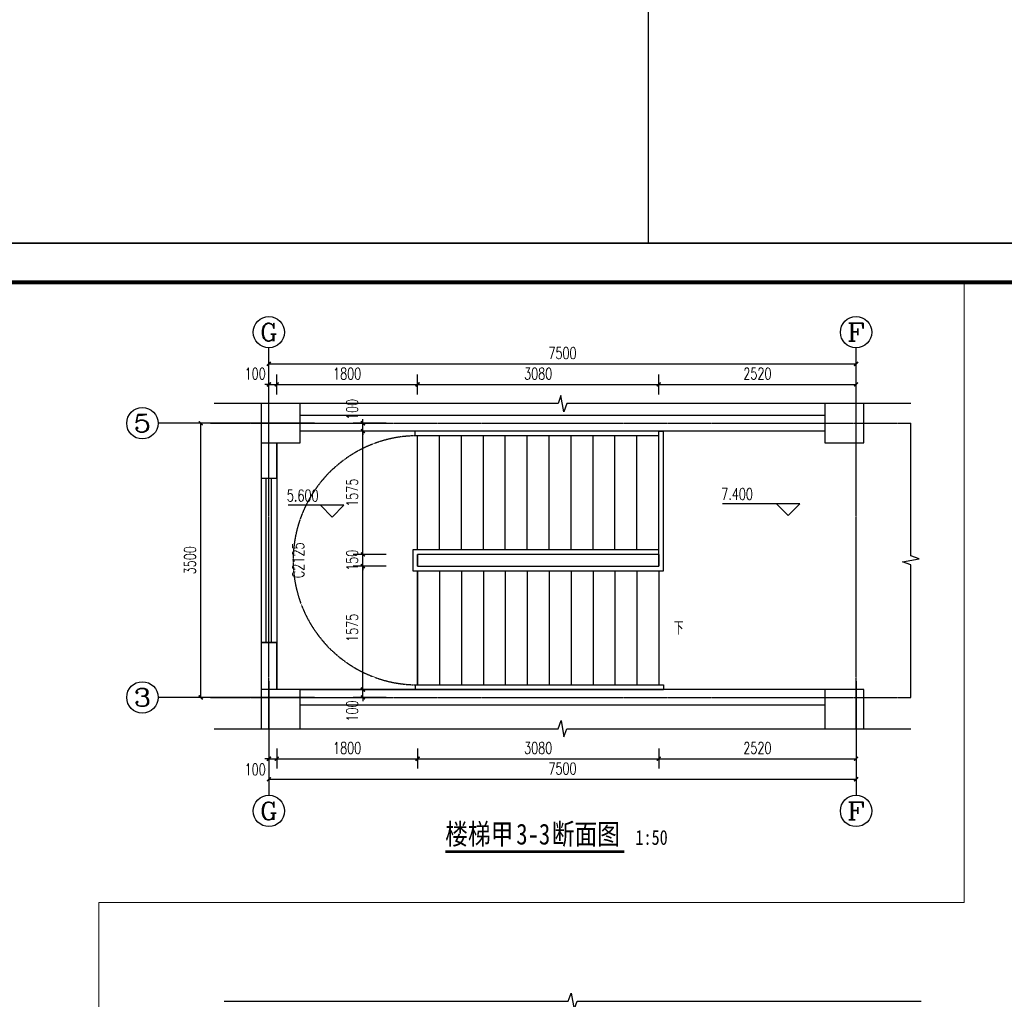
# Model space of a CAD drawing. Header units: inches. Extents: x 224620 to 3435104, y 247406 to 993300.
# Tile 23 of 110: x 263385 to 275962, y 302862 to 315369. Entities that reach past the tile are written whole.
import ezdxf
from ezdxf.enums import TextEntityAlignment as Align

# ---------------------------------------------------------------- set-up
doc = ezdxf.new("R2010")
doc.units = ezdxf.units.IN
doc.header["$MEASUREMENT"] = 0
doc.linetypes.add('__DASH', pattern=[0.35, 0.25, -0.1])
doc.linetypes.add('CENTER', pattern=[2, 1.25, -0.25, 0.25, -0.25])
for name, color, linetype in [('AXIS', 3, 'Continuous'), ('AXIS_TEXT', 7, 'Continuous'), ('COLUMN', 9, 'Continuous'), ('DIM_ELEV', 3, 'Continuous'), ('DIM_SYMB', 3, 'Continuous'), ('DOOR_FIRE', 134, 'Continuous'), ('DOTE', 1, 'CENTER'), ('PUB_DIM', 3, 'Continuous'), ('PUB_TEXT', 7, 'Continuous'), ('PUB_TITLE', 4, 'Continuous'), ('STAIR', 3, 'Continuous'), ('WALL', 2, 'Continuous'), ('WINDOW', 4, 'Continuous'), ('WINDOW_TEXT', 7, 'Continuous')]:
    doc.layers.add(name, color=color, linetype=linetype)
doc.layers.add('说明', color=211, linetype='Continuous', lineweight=25)
doc.styles.add('_TCH_AXIS', font='COMPLEX', dxfattribs={"bigfont": 'GBCBIG'})
doc.styles.add('_TCH_DIM', font='SIMPLEX', dxfattribs={"bigfont": 'GBCBIG'})
doc.styles.add('_TCH_DIM_T3', font='SIMPLEX', dxfattribs={"width": 0.705882, "bigfont": 'GBCBIG'})
doc.styles.add('_TCH_WINDOW', font='SIMPLEX', dxfattribs={"height": 3.5, "bigfont": 'GBCBIG'})
doc.styles.add('宋体', font='txt', dxfattribs={"width": 0.8})
doc.dimstyles.new('_TCH_ARCH&&50', dxfattribs={"dimtxt": 148.75, "dimasz": 50, "dimexe": 125, "dimexo": 150, "dimgap": 63.125, "dimtad": 1, "dimdec": 0, "dimzin": 0, "dimdsep": 46, "dimtxsty": '_TCH_DIM_T3', "dimblk": 'ARCHTICK', "dimcen": 0.09, "dimclrt": 7, "dimazin": 2, "dimtfac": 1, "dimtdec": 0, "dimtix": 1, "dimtmove": 2, "dimatfit": 3, "dimfxl": 1, "dimtolj": 1, "dimtzin": 0, "dimarcsym": 0})

# ---------------------------------------------------------------- blocks, each defined once
blk = doc.blocks.new('wrtgtg')
at = {"layer": 'PUB_TITLE'}
blk.add_line((-75296, 53559), (8804, 53559), dxfattribs=at)
blk.add_lwpolyline([(-75296, -5841), (8804, -5841), (8804, 53559), (-75296, 53559)], close=True, dxfattribs=at)
at = {"layer": 'PUB_TITLE', "const_width": 100}
blk.add_lwpolyline([(-72796, -4841), (7804, -4841), (7804, 52559), (-72796, 52559)], close=True, dxfattribs=at)
blk = doc.blocks.new('_ArchTick')
at = {"color": 0, "linetype": 'ByBlock', "const_width": 0.4}
blk.add_lwpolyline([(-0.5, -0.5), (0.5, 0.5)], dxfattribs=at)
blk = doc.blocks.new('*D186')
at = {"layer": 'Defpoints', "color": 0}
for p in [(267769, 306817), (268218, 306817), (268218, 306717)]:
    blk.add_point(p, dxfattribs=at)
at = {"layer": 'PUB_DIM', "color": 0, "lineweight": -2}
for p, q in [((267769, 306817), (267769, 306867)), ((268068, 306817), (267644, 306817)), ((267769, 306717), (267769, 306817)), ((268068, 306717), (267644, 306717)), ((267769, 306717), (267769, 306667))]:
    blk.add_line(p, q, dxfattribs=at)
at = {"layer": 'PUB_DIM', "color": 0, "lineweight": -2, "xscale": 50, "yscale": 50, "zscale": 50}
for p, rotation in [((267769, 306817), 270), ((267769, 306717), 90)]:
    blk.add_blockref('_ArchTick', p, dxfattribs=dict(at, rotation=rotation))
at = {"layer": 'PUB_DIM', "color": 7, "insert": (267632, 306542), "char_height": 148.8, "attachment_point": 5, "rotation": 90, "style": '_TCH_DIM_T3'}
blk.add_mtext('\\A1;100', dxfattribs=at)
blk = doc.blocks.new('*D187')
at = {"layer": 'Defpoints', "color": 0}
for p in [(267769, 308392), (268218, 308392), (268218, 306817)]:
    blk.add_point(p, dxfattribs=at)
at = {"layer": 'PUB_DIM', "color": 0, "lineweight": -2}
for p, q in [((268068, 308392), (267644, 308392)), ((267769, 306817), (267769, 308392)), ((268068, 306817), (267644, 306817))]:
    blk.add_line(p, q, dxfattribs=at)
at = {"layer": 'PUB_DIM', "color": 0, "lineweight": -2, "xscale": 50, "yscale": 50, "zscale": 50}
for p, rotation in [((267769, 308392), 90), ((267769, 306817), 270)]:
    blk.add_blockref('_ArchTick', p, dxfattribs=dict(at, rotation=rotation))
at = {"layer": 'PUB_DIM', "color": 7, "insert": (267632, 307604), "char_height": 148.8, "attachment_point": 5, "rotation": 90, "style": '_TCH_DIM_T3'}
blk.add_mtext('\\A1;1575', dxfattribs=at)
blk = doc.blocks.new('*D188')
at = {"layer": 'Defpoints', "color": 0}
for p in [(267769, 308542), (268218, 308542), (268218, 308392)]:
    blk.add_point(p, dxfattribs=at)
at = {"layer": 'PUB_DIM', "color": 0, "lineweight": -2}
for p, q in [((268068, 308542), (267644, 308542)), ((267769, 308542), (267769, 308592)), ((267769, 308392), (267769, 308542)), ((268068, 308392), (267644, 308392)), ((267769, 308392), (267769, 308342))]:
    blk.add_line(p, q, dxfattribs=at)
at = {"layer": 'PUB_DIM', "color": 0, "lineweight": -2, "xscale": 50, "yscale": 50, "zscale": 50}
for p, rotation in [((267769, 308542), 270), ((267769, 308392), 90)]:
    blk.add_blockref('_ArchTick', p, dxfattribs=dict(at, rotation=rotation))
at = {"layer": 'PUB_DIM', "color": 7, "insert": (267632, 308467), "char_height": 148.8, "attachment_point": 5, "rotation": 90, "style": '_TCH_DIM_T3'}
blk.add_mtext('\\A1;150', dxfattribs=at)
blk = doc.blocks.new('*D189')
at = {"layer": 'Defpoints', "color": 0}
for p in [(267769, 310117), (268218, 310117), (268218, 308542)]:
    blk.add_point(p, dxfattribs=at)
at = {"layer": 'PUB_DIM', "color": 0, "lineweight": -2}
for p, q in [((268068, 310117), (267644, 310117)), ((267769, 308542), (267769, 310117)), ((268068, 308542), (267644, 308542))]:
    blk.add_line(p, q, dxfattribs=at)
at = {"layer": 'PUB_DIM', "color": 0, "lineweight": -2, "xscale": 50, "yscale": 50, "zscale": 50}
for p, rotation in [((267769, 310117), 90), ((267769, 308542), 270)]:
    blk.add_blockref('_ArchTick', p, dxfattribs=dict(at, rotation=rotation))
at = {"layer": 'PUB_DIM', "color": 7, "insert": (267632, 309329), "char_height": 148.8, "attachment_point": 5, "rotation": 90, "style": '_TCH_DIM_T3'}
blk.add_mtext('\\A1;1575', dxfattribs=at)
blk = doc.blocks.new('*D190')
at = {"layer": 'Defpoints', "color": 0}
for p in [(267769, 310217), (268218, 310217), (268218, 310117)]:
    blk.add_point(p, dxfattribs=at)
at = {"layer": 'PUB_DIM', "color": 0, "lineweight": -2}
for p, q in [((267769, 310217), (267769, 310267)), ((268068, 310217), (267644, 310217)), ((267769, 310117), (267769, 310217)), ((268068, 310117), (267644, 310117)), ((267769, 310117), (267769, 310067))]:
    blk.add_line(p, q, dxfattribs=at)
at = {"layer": 'PUB_DIM', "color": 0, "lineweight": -2, "xscale": 50, "yscale": 50, "zscale": 50}
for p, rotation in [((267769, 310217), 270), ((267769, 310117), 90)]:
    blk.add_blockref('_ArchTick', p, dxfattribs=dict(at, rotation=rotation))
at = {"layer": 'PUB_DIM', "color": 7, "insert": (267632, 310392), "char_height": 148.8, "attachment_point": 5, "rotation": 90, "style": '_TCH_DIM_T3'}
blk.add_mtext('\\A1;100', dxfattribs=at)
blk = doc.blocks.new('*D191')
at = {"layer": 'Defpoints', "color": 0}
for p in [(266568, 306212), (266668, 306212), (266668, 305933)]:
    blk.add_point(p, dxfattribs=at)
at = {"layer": 'PUB_DIM', "color": 0, "lineweight": -2}
for p, q in [((266568, 306062), (266568, 305808)), ((266668, 306062), (266668, 305808)), ((266568, 305933), (266518, 305933)), ((266568, 305933), (266668, 305933)), ((266668, 305933), (266718, 305933))]:
    blk.add_line(p, q, dxfattribs=at)
at = {"layer": 'PUB_DIM', "color": 0, "lineweight": -2, "xscale": 50, "yscale": 50, "zscale": 50}
blk.add_blockref('_ArchTick', (266568, 305933), dxfattribs=at)
at = {"layer": 'PUB_DIM', "color": 0, "lineweight": -2, "xscale": 50, "yscale": 50, "zscale": 50, "rotation": 180}
blk.add_blockref('_ArchTick', (266668, 305933), dxfattribs=at)
at = {"layer": 'PUB_DIM', "color": 7, "insert": (266393, 305796), "char_height": 148.8, "attachment_point": 5, "style": '_TCH_DIM_T3'}
blk.add_mtext('\\A1;100', dxfattribs=at)
blk = doc.blocks.new('*D192')
at = {"layer": 'Defpoints', "color": 0}
for p in [(266668, 306212), (268468, 306212), (268468, 305933)]:
    blk.add_point(p, dxfattribs=at)
at = {"layer": 'PUB_DIM', "color": 0, "lineweight": -2}
for p, q in [((266668, 306062), (266668, 305808)), ((268468, 306062), (268468, 305808)), ((266668, 305933), (268468, 305933))]:
    blk.add_line(p, q, dxfattribs=at)
at = {"layer": 'PUB_DIM', "color": 0, "lineweight": -2, "xscale": 50, "yscale": 50, "zscale": 50, "rotation": 180}
blk.add_blockref('_ArchTick', (266668, 305933), dxfattribs=at)
at = {"layer": 'PUB_DIM', "color": 0, "lineweight": -2, "xscale": 50, "yscale": 50, "zscale": 50}
blk.add_blockref('_ArchTick', (268468, 305933), dxfattribs=at)
at = {"layer": 'PUB_DIM', "color": 7, "insert": (267568, 306071), "char_height": 148.8, "attachment_point": 5, "style": '_TCH_DIM_T3'}
blk.add_mtext('\\A1;1800', dxfattribs=at)
blk = doc.blocks.new('*D193')
at = {"layer": 'Defpoints', "color": 0}
for p in [(268468, 306212), (271548, 306212), (271548, 305933)]:
    blk.add_point(p, dxfattribs=at)
at = {"layer": 'PUB_DIM', "color": 0, "lineweight": -2}
for p, q in [((268468, 306062), (268468, 305808)), ((271548, 306062), (271548, 305808)), ((268468, 305933), (271548, 305933))]:
    blk.add_line(p, q, dxfattribs=at)
at = {"layer": 'PUB_DIM', "color": 0, "lineweight": -2, "xscale": 50, "yscale": 50, "zscale": 50, "rotation": 180}
blk.add_blockref('_ArchTick', (268468, 305933), dxfattribs=at)
at = {"layer": 'PUB_DIM', "color": 0, "lineweight": -2, "xscale": 50, "yscale": 50, "zscale": 50}
blk.add_blockref('_ArchTick', (271548, 305933), dxfattribs=at)
at = {"layer": 'PUB_DIM', "color": 7, "insert": (270008, 306071), "char_height": 148.8, "attachment_point": 5, "style": '_TCH_DIM_T3'}
blk.add_mtext('\\A1;3080', dxfattribs=at)
blk = doc.blocks.new('*D194')
at = {"layer": 'Defpoints', "color": 0}
for p in [(271548, 306212), (274068, 306212), (274068, 305933)]:
    blk.add_point(p, dxfattribs=at)
at = {"layer": 'PUB_DIM', "color": 0, "lineweight": -2}
for p, q in [((271548, 306062), (271548, 305808)), ((274068, 306062), (274068, 305808)), ((271548, 305933), (274068, 305933))]:
    blk.add_line(p, q, dxfattribs=at)
at = {"layer": 'PUB_DIM', "color": 0, "lineweight": -2, "xscale": 50, "yscale": 50, "zscale": 50, "rotation": 180}
blk.add_blockref('_ArchTick', (271548, 305933), dxfattribs=at)
at = {"layer": 'PUB_DIM', "color": 0, "lineweight": -2, "xscale": 50, "yscale": 50, "zscale": 50}
blk.add_blockref('_ArchTick', (274068, 305933), dxfattribs=at)
at = {"layer": 'PUB_DIM', "color": 7, "insert": (272808, 306071), "char_height": 148.8, "attachment_point": 5, "style": '_TCH_DIM_T3'}
blk.add_mtext('\\A1;2520', dxfattribs=at)
blk = doc.blocks.new('*D195')
at = {"layer": 'Defpoints', "color": 0}
for p in [(266568, 305950), (274068, 305950), (274068, 305671)]:
    blk.add_point(p, dxfattribs=at)
at = {"layer": 'PUB_DIM', "color": 0, "lineweight": -2}
for p, q in [((266568, 305800), (266568, 305546)), ((274068, 305800), (274068, 305546)), ((266568, 305671), (274068, 305671))]:
    blk.add_line(p, q, dxfattribs=at)
at = {"layer": 'PUB_DIM', "color": 0, "lineweight": -2, "xscale": 50, "yscale": 50, "zscale": 50, "rotation": 180}
blk.add_blockref('_ArchTick', (266568, 305671), dxfattribs=at)
at = {"layer": 'PUB_DIM', "color": 0, "lineweight": -2, "xscale": 50, "yscale": 50, "zscale": 50}
blk.add_blockref('_ArchTick', (274068, 305671), dxfattribs=at)
at = {"layer": 'PUB_DIM', "color": 7, "insert": (270318, 305808), "char_height": 148.8, "attachment_point": 5, "style": '_TCH_DIM_T3'}
blk.add_mtext('\\A1;7500', dxfattribs=at)
blk = doc.blocks.new('*D196')
at = {"layer": 'Defpoints', "color": 0}
for p in [(266668, 310712), (266568, 310433), (266668, 310433)]:
    blk.add_point(p, dxfattribs=at)
at = {"layer": 'PUB_DIM', "color": 0, "lineweight": -2}
for p, q in [((266568, 310583), (266568, 310837)), ((266668, 310583), (266668, 310837)), ((266568, 310712), (266518, 310712)), ((266568, 310712), (266668, 310712)), ((266668, 310712), (266718, 310712))]:
    blk.add_line(p, q, dxfattribs=at)
at = {"layer": 'PUB_DIM', "color": 0, "lineweight": -2, "xscale": 50, "yscale": 50, "zscale": 50}
blk.add_blockref('_ArchTick', (266568, 310712), dxfattribs=at)
at = {"layer": 'PUB_DIM', "color": 0, "lineweight": -2, "xscale": 50, "yscale": 50, "zscale": 50, "rotation": 180}
blk.add_blockref('_ArchTick', (266668, 310712), dxfattribs=at)
at = {"layer": 'PUB_DIM', "color": 7, "insert": (266393, 310850), "char_height": 148.8, "attachment_point": 5, "style": '_TCH_DIM_T3'}
blk.add_mtext('\\A1;100', dxfattribs=at)
blk = doc.blocks.new('*D197')
at = {"layer": 'Defpoints', "color": 0}
for p in [(268468, 310712), (266668, 310433), (268468, 310433)]:
    blk.add_point(p, dxfattribs=at)
at = {"layer": 'PUB_DIM', "color": 0, "lineweight": -2}
for p, q in [((266668, 310583), (266668, 310837)), ((268468, 310583), (268468, 310837)), ((266668, 310712), (268468, 310712))]:
    blk.add_line(p, q, dxfattribs=at)
at = {"layer": 'PUB_DIM', "color": 0, "lineweight": -2, "xscale": 50, "yscale": 50, "zscale": 50, "rotation": 180}
blk.add_blockref('_ArchTick', (266668, 310712), dxfattribs=at)
at = {"layer": 'PUB_DIM', "color": 0, "lineweight": -2, "xscale": 50, "yscale": 50, "zscale": 50}
blk.add_blockref('_ArchTick', (268468, 310712), dxfattribs=at)
at = {"layer": 'PUB_DIM', "color": 7, "insert": (267568, 310850), "char_height": 148.8, "attachment_point": 5, "style": '_TCH_DIM_T3'}
blk.add_mtext('\\A1;1800', dxfattribs=at)
blk = doc.blocks.new('*D198')
at = {"layer": 'Defpoints', "color": 0}
for p in [(271548, 310712), (268468, 310433), (271548, 310433)]:
    blk.add_point(p, dxfattribs=at)
at = {"layer": 'PUB_DIM', "color": 0, "lineweight": -2}
for p, q in [((268468, 310583), (268468, 310837)), ((271548, 310583), (271548, 310837)), ((268468, 310712), (271548, 310712))]:
    blk.add_line(p, q, dxfattribs=at)
at = {"layer": 'PUB_DIM', "color": 0, "lineweight": -2, "xscale": 50, "yscale": 50, "zscale": 50, "rotation": 180}
blk.add_blockref('_ArchTick', (268468, 310712), dxfattribs=at)
at = {"layer": 'PUB_DIM', "color": 0, "lineweight": -2, "xscale": 50, "yscale": 50, "zscale": 50}
blk.add_blockref('_ArchTick', (271548, 310712), dxfattribs=at)
at = {"layer": 'PUB_DIM', "color": 7, "insert": (270008, 310850), "char_height": 148.8, "attachment_point": 5, "style": '_TCH_DIM_T3'}
blk.add_mtext('\\A1;3080', dxfattribs=at)
blk = doc.blocks.new('*D199')
at = {"layer": 'Defpoints', "color": 0}
for p in [(274068, 310712), (271548, 310433), (274068, 310433)]:
    blk.add_point(p, dxfattribs=at)
at = {"layer": 'PUB_DIM', "color": 0, "lineweight": -2}
for p, q in [((271548, 310583), (271548, 310837)), ((274068, 310583), (274068, 310837)), ((271548, 310712), (274068, 310712))]:
    blk.add_line(p, q, dxfattribs=at)
at = {"layer": 'PUB_DIM', "color": 0, "lineweight": -2, "xscale": 50, "yscale": 50, "zscale": 50, "rotation": 180}
blk.add_blockref('_ArchTick', (271548, 310712), dxfattribs=at)
at = {"layer": 'PUB_DIM', "color": 0, "lineweight": -2, "xscale": 50, "yscale": 50, "zscale": 50}
blk.add_blockref('_ArchTick', (274068, 310712), dxfattribs=at)
at = {"layer": 'PUB_DIM', "color": 7, "insert": (272808, 310850), "char_height": 148.8, "attachment_point": 5, "style": '_TCH_DIM_T3'}
blk.add_mtext('\\A1;2520', dxfattribs=at)
blk = doc.blocks.new('*D200')
at = {"layer": 'Defpoints', "color": 0}
for p in [(274068, 310975), (266568, 310696), (274068, 310696)]:
    blk.add_point(p, dxfattribs=at)
at = {"layer": 'PUB_DIM', "color": 0, "lineweight": -2}
for p, q in [((266568, 310846), (266568, 311100)), ((274068, 310846), (274068, 311100)), ((266568, 310975), (274068, 310975))]:
    blk.add_line(p, q, dxfattribs=at)
at = {"layer": 'PUB_DIM', "color": 0, "lineweight": -2, "xscale": 50, "yscale": 50, "zscale": 50, "rotation": 180}
blk.add_blockref('_ArchTick', (266568, 310975), dxfattribs=at)
at = {"layer": 'PUB_DIM', "color": 0, "lineweight": -2, "xscale": 50, "yscale": 50, "zscale": 50}
blk.add_blockref('_ArchTick', (274068, 310975), dxfattribs=at)
at = {"layer": 'PUB_DIM', "color": 7, "insert": (270318, 311112), "char_height": 148.8, "attachment_point": 5, "style": '_TCH_DIM_T3'}
blk.add_mtext('\\A1;7500', dxfattribs=at)
blk = doc.blocks.new('*D201')
at = {"layer": 'AXIS', "color": 0, "lineweight": -2}
for p, q in [((266144, 310217), (265573, 310217)), ((265698, 306717), (265698, 310217)), ((266144, 306717), (265573, 306717))]:
    blk.add_line(p, q, dxfattribs=at)
at = {"layer": 'Defpoints', "color": 0}
for p in [(265698, 310217), (266294, 310217), (266294, 306717)]:
    blk.add_point(p, dxfattribs=at)
at = {"layer": 'AXIS', "color": 0, "lineweight": -2, "xscale": 50, "yscale": 50, "zscale": 50}
for p, rotation in [((265698, 310217), 90), ((265698, 306717), 270)]:
    blk.add_blockref('_ArchTick', p, dxfattribs=dict(at, rotation=rotation))
at = {"layer": 'AXIS', "color": 7, "insert": (265561, 308467), "char_height": 148.8, "attachment_point": 5, "rotation": 90, "style": '_TCH_DIM_T3'}
blk.add_mtext('\\A1;3500', dxfattribs=at)
blk = doc.blocks.new('$TCHSYS$WIN2D')
for p, q in [((-0.5, 0.5), (0.5, 0.5)), ((-0.5, 0.5), (-0.5, -0.5)), ((0.5, 0.5), (0.5, -0.5)), ((0.5, 0.1667), (-0.5, 0.1667)), ((0.5, -0.1667), (-0.5, -0.1667)), ((-0.5, -0.5), (0.5, -0.5))]:
    blk.add_line(p, q)

msp = doc.modelspace()

# ---------------------------------------------------------------- linework, layer by layer
msp.add_lwpolyline([(250809, 312514.3), (271417.2, 312514.3), (271417.2, 318222.9), (250809, 318222.9)], close=True)
at = {"layer": 'AXIS'}
for p, q in [((266568.2, 309720.9), (266568.2, 311179.2)), ((274068.2, 309720.9), (274068.2, 311179.2)), ((267152.5, 310216.6), (265152.5, 310216.6)), ((266568.2, 306924.6), (266568.2, 305466.3)), ((274068.2, 306924.6), (274068.2, 305466.3)), ((267152.5, 306716.6), (265152.5, 306716.6))]:
    msp.add_line(p, q, dxfattribs=at)
for centre in [(266568.2, 311379.2), (274068.2, 311379.2), (264952.5, 310216.6), (264952.5, 306716.6), (266568.2, 305266.3), (274068.2, 305266.3)]:
    msp.add_circle(centre, 200, dxfattribs=at)
at = {"layer": 'COLUMN'}
for p, q in [((266968.2, 310466.6), (266468.2, 310466.6)), ((266468.2, 310466.6), (266468.2, 309966.6)), ((266968.2, 309966.6), (266968.2, 310466.6)), ((274168.2, 310466.6), (273668.2, 310466.6)), ((273668.2, 310466.6), (273668.2, 309966.6)), ((274168.2, 309966.6), (274168.2, 310466.6)), ((266468.2, 309966.6), (266968.2, 309966.6)), ((273668.2, 309966.6), (274168.2, 309966.6)), ((266968.2, 306816.6), (266468.2, 306816.6)), ((266468.2, 306816.6), (266468.2, 306316.6)), ((266968.2, 306316.6), (266968.2, 306816.6)), ((274168.2, 306816.6), (273668.2, 306816.6)), ((273668.2, 306816.6), (273668.2, 306316.6)), ((274168.2, 306316.6), (274168.2, 306816.6)), ((266468.2, 306316.6), (266968.2, 306316.6)), ((273668.2, 306316.6), (274168.2, 306316.6))]:
    msp.add_line(p, q, dxfattribs=at)
at = {"layer": 'DIM_ELEV'}
for p, q in [((267526.7, 309169.3), (266812.8, 309169.3)), ((267376.7, 309019.3), (267226.7, 309169.3)), ((267376.7, 309019.3), (267526.7, 309169.3)), ((273350.5, 309189.3), (272361, 309189.3)), ((273200.5, 309039.3), (273050.5, 309189.3)), ((273200.5, 309039.3), (273350.5, 309189.3))]:
    msp.add_line(p, q, dxfattribs=at)
at = {"layer": 'DIM_SYMB'}
for points in [[(274768.2, 310466.6), (270374.4, 310466.6), (270336.2, 310361.6), (270299.2, 310571.6), (270261.9, 310466.6), (265868.2, 310466.6)], [(274768.2, 306716.6), (274768.2, 308410.3), (274663.2, 308448.6), (274873.2, 308485.6), (274768.2, 308522.8), (274768.2, 310216.6)], [(265868.2, 306316.6), (270261.9, 306316.6), (270300.1, 306421.6), (270337.2, 306211.6), (270374.4, 306316.6), (274768.2, 306316.6)], [(265997.6, 302837), (270391.4, 302837), (270429.6, 302942), (270466.6, 302732), (270503.9, 302837), (274897.6, 302837)]]:
    msp.add_lwpolyline(points, dxfattribs=at)
msp.add_lwpolyline([(271688.2, 307604.1, 0, 0, 0), (267568.2, 307604.1, 0, 0, 0), (267568.2, 309329.1, 0, 0, 0), (271258.2, 309329.1, 40, 0, 0), (271408.2, 309329.1, 0, 0, 0)], format="xyseb", dxfattribs=at)
at = {"layer": 'DIM_SYMB', "const_width": 35}
msp.add_lwpolyline([(268820.8, 304747.6), (271109.5, 304747.6)], dxfattribs=at)
at = {"layer": 'DOOR_FIRE', "linetype": '__DASH'}
msp.add_arc((268468.2, 308466.6), 1590, 90, 270, dxfattribs=at)
at = {"layer": 'DOTE'}
for p, q in [((266568.2, 306316.6), (266568.2, 310316.6)), ((274068.2, 306316.6), (274068.2, 310316.6)), ((265822, 310216.6), (274768.2, 310216.6)), ((265822, 306716.6), (274768.2, 306716.6))]:
    msp.add_line(p, q, dxfattribs=at)
at = {"layer": 'STAIR'}
for p, q in [((268438.2, 310116.6), (266968.2, 310116.6)), ((271548.2, 310116.6), (268438.2, 310116.6)), ((268438.2, 310056.6), (268438.2, 310116.6)), ((268468.2, 310116.6), (268438.2, 310116.6)), ((271548.2, 310056.6), (268438.2, 310056.6)), ((271548.2, 310116.6), (268468.2, 310116.6)), ((268468.2, 308601.6), (268468.2, 310056.6)), ((268468.2, 308601.6), (268468.2, 310056.6)), ((268748.2, 308601.6), (268748.2, 310056.6)), ((269028.2, 308601.6), (269028.2, 310056.6)), ((269308.2, 308601.6), (269308.2, 310056.6)), ((269588.2, 308601.6), (269588.2, 310056.6)), ((269868.2, 308601.6), (269868.2, 310056.6)), ((270148.2, 308601.6), (270148.2, 310056.6)), ((270428.2, 308601.6), (270428.2, 310056.6)), ((270708.2, 308601.6), (270708.2, 310056.6)), ((270988.2, 308601.6), (270988.2, 310056.6)), ((271268.2, 308601.6), (271268.2, 310056.6)), ((271548.2, 310056.6), (271548.2, 310116.6)), ((271548.2, 308391.6), (271548.2, 310116.6)), ((271548.2, 310116.6), (271608.2, 310116.6)), ((271548.2, 310056.6), (271548.2, 310116.6)), ((271548.2, 308601.6), (271548.2, 310056.6)), ((271608.2, 308331.6), (271608.2, 310116.6)), ((266668.2, 309966.6), (266668.2, 306816.6)), ((271548.2, 308601.6), (268408.2, 308601.6)), ((268408.2, 308601.6), (268408.2, 308331.6)), ((271548.2, 308541.6), (268468.2, 308541.6)), ((271548.2, 308541.6), (268468.2, 308541.6)), ((268468.2, 308541.6), (268468.2, 308391.6)), ((268468.2, 308391.6), (268468.2, 308541.6)), ((271548.2, 308541.6), (271548.2, 308601.6)), ((271548.2, 308541.6), (271548.2, 308601.6)), ((271548.2, 308541.6), (271548.2, 308391.6)), ((268468.2, 308391.6), (271548.2, 308391.6)), ((268468.2, 308391.6), (271548.2, 308391.6)), ((268408.2, 308331.6), (271608.2, 308331.6)), ((268468.2, 308331.6), (268468.2, 306876.6)), ((268468.2, 306876.6), (268468.2, 308331.6)), ((268748.2, 308331.6), (268748.2, 306876.6)), ((269028.2, 308331.6), (269028.2, 306876.6)), ((269308.2, 308331.6), (269308.2, 306876.6)), ((269588.2, 308331.6), (269588.2, 306876.6)), ((269868.2, 308331.6), (269868.2, 306876.6)), ((270148.2, 308331.6), (270148.2, 306876.6)), ((270428.2, 308331.6), (270428.2, 306876.6)), ((270708.2, 308331.6), (270708.2, 306876.6)), ((270988.2, 308331.6), (270988.2, 306876.6)), ((271268.2, 308331.6), (271268.2, 306876.6)), ((271548.2, 308331.6), (271548.2, 306876.6)), ((268438.2, 306876.6), (271608.2, 306876.6)), ((268438.2, 306876.6), (268438.2, 306816.6)), ((271608.2, 306876.6), (271608.2, 306816.6)), ((266968.2, 306816.6), (268438.2, 306816.6)), ((268438.2, 306816.6), (271608.2, 306816.6)), ((268438.2, 306816.6), (268468.2, 306816.6)), ((268468.2, 306816.6), (271548.2, 306816.6))]:
    msp.add_line(p, q, dxfattribs=at)
at = {"layer": 'WALL'}
for p, q in [((266568.2, 310316.6), (266568.2, 310316.6)), ((266568.2, 310266.6), (266568.2, 310266.6)), ((273668.2, 310316.6), (266968.2, 310316.6)), ((274068.2, 310316.6), (274068.2, 310316.6)), ((274068.2, 310266.6), (274068.2, 310266.6)), ((266568.2, 310216.6), (266568.2, 310216.6)), ((274068.2, 310216.6), (274068.2, 310216.6)), ((273668.2, 310116.6), (266968.2, 310116.6)), ((266468.2, 309966.6), (266468.2, 309516.6)), ((266668.2, 309516.6), (266668.2, 309966.6)), ((266468.2, 309516.6), (266668.2, 309516.6)), ((266668.2, 307416.6), (266468.2, 307416.6)), ((266468.2, 307416.6), (266468.2, 306816.6)), ((266668.2, 306816.6), (266668.2, 307416.6)), ((273668.2, 306816.6), (266968.2, 306816.6)), ((266568.2, 306716.6), (266568.2, 306716.6)), ((273668.2, 306616.6), (266968.2, 306616.6)), ((274068.2, 306716.6), (274068.2, 306716.6)), ((266568.2, 306516.6), (266568.2, 306516.6)), ((274068.2, 306516.6), (274068.2, 306516.6)), ((266568.2, 306316.6), (266568.2, 306316.6)), ((274068.2, 306316.6), (274068.2, 306316.6))]:
    msp.add_line(p, q, dxfattribs=at)
at = {"layer": '说明', "color": 165, "linetype": 'Continuous', "lineweight": 15}
for points in [[(275446.9, 304096.8), (275446.9, 312014.3)], [(264396.8, 304096.8), (275446.9, 304096.8)], [(264396.8, 304096.8), (264396.8, 283314.3)]]:
    msp.add_lwpolyline(points, dxfattribs=at)

# ---------------------------------------------------------------- block references
at = {"xscale": 0.5, "yscale": 0.5, "zscale": 0.5}
msp.add_blockref('wrtgtg', (288456.9, 285734.9), dxfattribs=at)
at = {"layer": 'WINDOW'}
ref = msp.add_blockref('$TCHSYS$WIN2D', (266568.2, 308466.6), dxfattribs=dict(at, xscale=-2100, yscale=200, zscale=-2100, rotation=90))
ref.add_attrib('A', 'C2125', (267017.6, 308239.1), dxfattribs={"layer": 'WINDOW_TEXT', "height": 148.75, "rotation": 90, "style": '_TCH_WINDOW', "width": 0.705882})

# ---------------------------------------------------------------- texts
at = {"layer": 'AXIS_TEXT', "style": '_TCH_AXIS'}
for s, width, p, p2 in [('G', 1.4, (266455, 311266), (266681.3, 311266)), ('F', 1.615385, (273955, 311266), (274181.3, 311266)), ('5', 1.5, (264839.4, 310103.4), (265065.6, 310103.4)), ('3', 1.5, (264839.4, 306603.4), (265065.6, 306603.4)), ('G', 1.4, (266455, 305153.1), (266681.3, 305153.1)), ('F', 1.615385, (273955, 305153.1), (274181.3, 305153.1))]:
    msp.add_text(s, height=226.3, dxfattribs=dict(at, width=width)).set_placement(p, p2, align=Align.FIT)
at = {"layer": 'PUB_TEXT'}
for s, height, style, width, p in [('7.400', 148.75, '_TCH_DIM', 0.705882, (272346, 309239.4)), ('5.600', 148.75, '_TCH_DIM', 0.705882, (266797.8, 309219.4)), ('楼梯甲', 265.82, '宋体', 0.8, (268820.8, 304838.1)), ('3-3', 265.82, '宋体', 0.8, (269728.1, 304838.1)), ('断面图', 265.82, '宋体', 0.8, (270181.8, 304838.1)), ('1:50', 189.87, '宋体', 0.8, (271249.5, 304833.7))]:
    msp.add_text(s, height=height, dxfattribs=dict(at, style=style, width=width)).set_placement(p)
at = {"layer": 'PUB_TEXT', "style": '_TCH_DIM'}
msp.add_text('下', height=168.8, dxfattribs=at).set_placement((271738.2, 307516.6))

# ---------------------------------------------------------------- dimensions: what is measured, and where the dimension line sits
at = {"layer": 'AXIS'}
dim = msp.add_aligned_dim(p1=(266293.7, 306716.6), p2=(266293.7, 310216.6), distance=595.3, dimstyle='_TCH_ARCH&&50', dxfattribs=at)
dim.commit()
dim.dimension.update_dxf_attribs({"geometry": '*D201', "text_midpoint": (265560.9, 308466.6)})
at = {"layer": 'PUB_DIM'}
for p1, p2, distance, picture, middle in [((266568.2, 310695.8), (274068.2, 310695.8), 279.1, '*D200', (270318.2, 311112.3)), ((266668.2, 310433.1), (268468.2, 310433.1), 279.1, '*D197', (267568.2, 310849.7)), ((268468.2, 310433.1), (271548.2, 310433.1), 279.1, '*D198', (270008.2, 310849.7)), ((271548.2, 310433.1), (274068.2, 310433.1), 279.1, '*D199', (272808.2, 310849.7)), ((268217.8, 308541.6), (268217.8, 310116.6), 448.7, '*D189', (267631.7, 309329.1)), ((268217.8, 308391.6), (268217.8, 308541.6), 448.7, '*D188', (267631.7, 308466.6)), ((268217.8, 306816.6), (268217.8, 308391.6), 448.7, '*D187', (267631.7, 307604.1)), ((266668.2, 306212.3), (268468.2, 306212.3), -279.1, '*D192', (267568.2, 306070.7)), ((268468.2, 306212.3), (271548.2, 306212.3), -279.1, '*D193', (270008.2, 306070.7)), ((271548.2, 306212.3), (274068.2, 306212.3), -279.1, '*D194', (272808.2, 306070.7)), ((266568.2, 305949.7), (274068.2, 305949.7), -279.1, '*D195', (270318.2, 305808.1))]:
    dim = msp.add_aligned_dim(p1=p1, p2=p2, distance=distance, dimstyle='_TCH_ARCH&&50', dxfattribs=at)
    dim.commit()
    dim.dimension.update_dxf_attribs({"geometry": picture, "text_midpoint": middle})
for base, p1, p2, angle, picture, middle in [((266668.2, 310712.2), (266568.2, 310433.1), (266668.2, 310433.1), 0, '*D196', (266393.2, 310849.7)), ((267769.2, 310216.6), (268217.8, 310116.6), (268217.8, 310216.6), 90, '*D190', (267631.7, 310391.6)), ((267769.2, 306816.6), (268217.8, 306716.6), (268217.8, 306816.6), 90, '*D186', (267631.7, 306541.6)), ((266668.2, 305933.2), (266568.2, 306212.3), (266668.2, 306212.3), 0, '*D191', (266393.2, 305795.7))]:
    dim = msp.add_linear_dim(base=base, p1=p1, p2=p2, angle=angle, dimstyle='_TCH_ARCH&&50', dxfattribs=at)
    dim.commit()
    dim.dimension.update_dxf_attribs({"geometry": picture, "text_midpoint": middle, "dimtype": 161})

doc.saveas('drawing.dxf')
